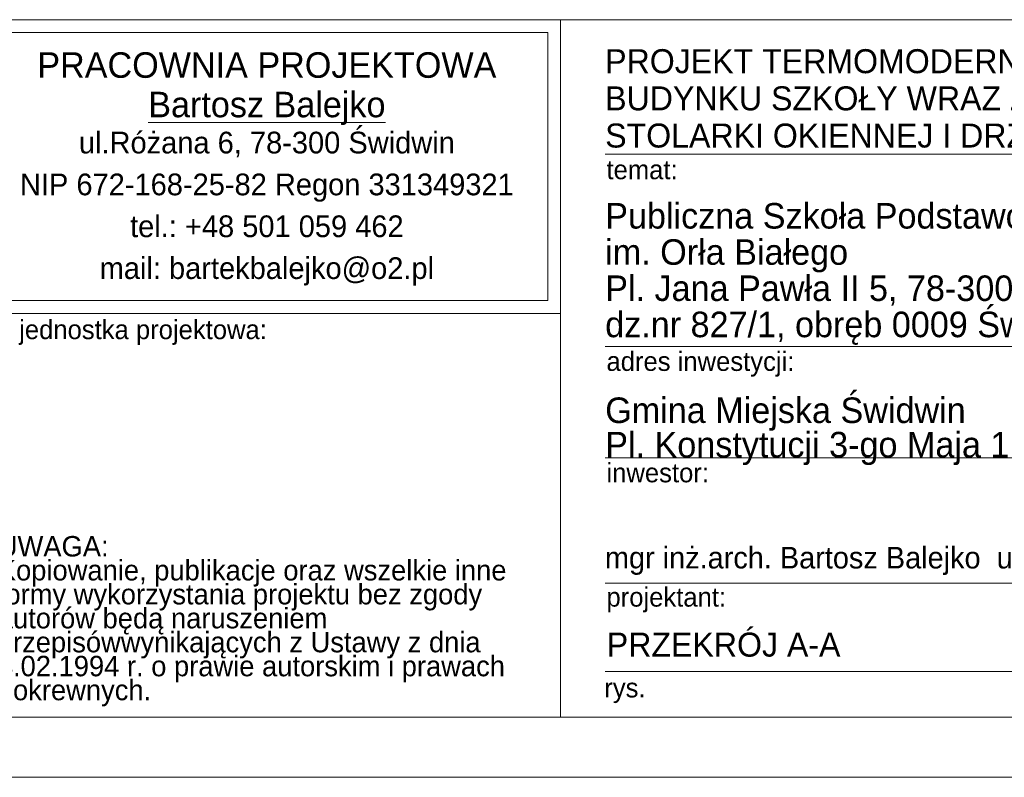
# Model space of a CAD drawing. Extents: x -394022 to -71759, y -12022 to 18278.
# Tile 32 of 91: x -219835 to -211630, y -12022 to -5710. Entities that reach past the tile are written whole.
import ezdxf

# ---------------------------------------------------------------- set-up
doc = ezdxf.new("R2010")
doc.units = 0
doc.header["$MEASUREMENT"] = 0
for name, color, linetype, lineweight in [('ARCH TABELA_Nr_Pióra__1', 7, 'Continuous', 25), ('ARCH TABELA_Nr_Pióra__21', 7, 'Continuous', 13), ('ARCH TABELA_Nr_Pióra__7', 7, 'Continuous', 13)]:
    doc.layers.add(name, color=color, linetype=linetype, lineweight=lineweight)
doc.styles.add('GENERATED_STYLE_5', font='txt')
doc.styles.add('GENERATED_STYLE_6', font='txt')
doc.styles.add('GENERATED_STYLE_7', font='txt')

msp = doc.modelspace()

# ---------------------------------------------------------------- linework, layer by layer
at = {"layer": 'ARCH TABELA_Nr_Pióra__21', "linetype": 'Continuous'}
for p, q in [((-220221.9, -5710.5), (-215328.3, -5710.5)), ((-220221.9, -5710.5), (-202721.9, -5710.5)), ((-215328.3, -5710.5), (-215328.3, -11521.6)), ((-215328.3, -8157.3), (-215328.3, -5710.5)), ((-220115.5, -5816.9), (-215434.6, -5816.9)), ((-215434.6, -8050.9), (-215434.6, -5816.9)), ((-215328.3, -11521.6), (-215328.3, -6110.5)), ((-214956, -6831.1), (-207256.2, -6831.1)), ((-220115.5, -8050.9), (-215434.6, -8050.9)), ((-220221.9, -8157.3), (-215328.3, -8157.3)), ((-214956, -8431.6), (-207256.2, -8431.6)), ((-214956, -9359.6), (-207256.2, -9359.6)), ((-214956, -10403.8), (-207256.2, -10403.8)), ((-214956, -11139.2), (-207256.2, -11139.2)), ((-220221.9, -11521.6), (-215328.3, -11521.6)), ((-202721.9, -11521.6), (-215328.3, -11521.6)), ((-202221.9, -12021.6), (-244021.9, -12021.6))]:
    msp.add_line(p, q, dxfattribs=at)

# ---------------------------------------------------------------- texts
at = {"layer": 'ARCH TABELA_Nr_Pióra__1', "linetype": 'Continuous', "insert": (-214956, -9420.9), "char_height": 212.766, "attachment_point": 7, "line_spacing_factor": 0.807442, "style": 'GENERATED_STYLE_5'}
msp.add_mtext('{Gmina Miejska Świdwin\\PPl. Konstytucji 3-go Maja 1, 78-300 Świdwin}', dxfattribs=at)
at = {"layer": 'ARCH TABELA_Nr_Pióra__7', "linetype": 'Continuous'}
for s, insert, char_height, attachment_point, line_spacing_factor, style in [('{PROJEKT TERMOMODERNIZACJI I KOLORYSTYKI\\PBUDYNKU SZKOŁY WRAZ Z WYMIANĄ ZEWNĘTRZNEJ \\PSTOLARKI OKIENNEJ I DRZWIOWEJ }', (-214956, -6778.3), 200, 7, 0.928963, 'GENERATED_STYLE_7'), ('{PRACOWNIA PROJEKTOWA\\P\\LBartosz Balejko}', (-217775.1, -5981.8), 212.766, 2, 0.926719, 'GENERATED_STYLE_6'), ('{Publiczna Szkoła Podstawowa nr 1\\Pim. Orła Białego\\PPl. Jana Pawła II 5, 78-300 Świdwin, \\Pdz.nr 827/1, obręb 0009 Świdwin}', (-214956, -8419.9), 212.766, 7, 0.850494, 'GENERATED_STYLE_5')]:
    msp.add_mtext(s, dxfattribs=dict(at, insert=insert, char_height=char_height, attachment_point=attachment_point, line_spacing_factor=line_spacing_factor, style=style))
at = {"layer": 'ARCH TABELA_Nr_Pióra__7', "linetype": 'Continuous', "style": 'GENERATED_STYLE_5'}
for s, insert, char_height, width, attachment_point, line_spacing_factor in [('{ul.Różana 6, 78-300 Świdwin\\PNIP 672-168-25-82 Regon 331349321\\Ptel.: +48 501 059 462\\Pmail: bartekbalejko@o2.pl}', (-217775.1, -6643.7), 180.852, 7974.447, 2, 1.156383), ('{UWAGA:\\PKopiowanie, publikacje oraz wszelkie inne formy wykorzystania projektu bez zgody autorów będą naruszeniem przepisówwynikających z Ustawy z dnia 4.02.1994 r. o prawie autorskim i prawach pokrewnych.}', (-220016.8, -10011.9), 170.2128, 4483.408, 1, 0.703415)]:
    msp.add_mtext(s, dxfattribs=dict(at, insert=insert, char_height=char_height, width=width, attachment_point=attachment_point, line_spacing_factor=line_spacing_factor))
at = {"layer": 'ARCH TABELA_Nr_Pióra__7', "linetype": 'Continuous', "attachment_point": 1}
for s, insert, char_height, style in [('{temat:}', (-214945.3, -6879.9), 159.58, 'GENERATED_STYLE_5'), ('{jednostka projektowa:}', (-219839, -8211.9), 159.58, 'GENERATED_STYLE_5'), ('{adres inwestycji:}', (-214945.3, -8476.6), 159.58, 'GENERATED_STYLE_5'), ('{inwestor:}', (-214945.3, -9404.6), 159.58, 'GENERATED_STYLE_5'), ('{mgr inż.arch. Bartosz Balejko  upr. nr 16/ZPOIA/OKK/2010}', (-214958.3, -10101.9), 180, 'GENERATED_STYLE_5'), ('{projektant:}', (-214945.3, -10440.3), 159.58, 'GENERATED_STYLE_5'), ('{PRZEKRÓJ A-A}', (-214942.3, -10816.3), 200, 'GENERATED_STYLE_7'), ('{rys.}', (-214963.3, -11196.4), 159.58, 'GENERATED_STYLE_5')]:
    msp.add_mtext(s, dxfattribs=dict(at, insert=insert, char_height=char_height, style=style))

doc.saveas('drawing.dxf')
